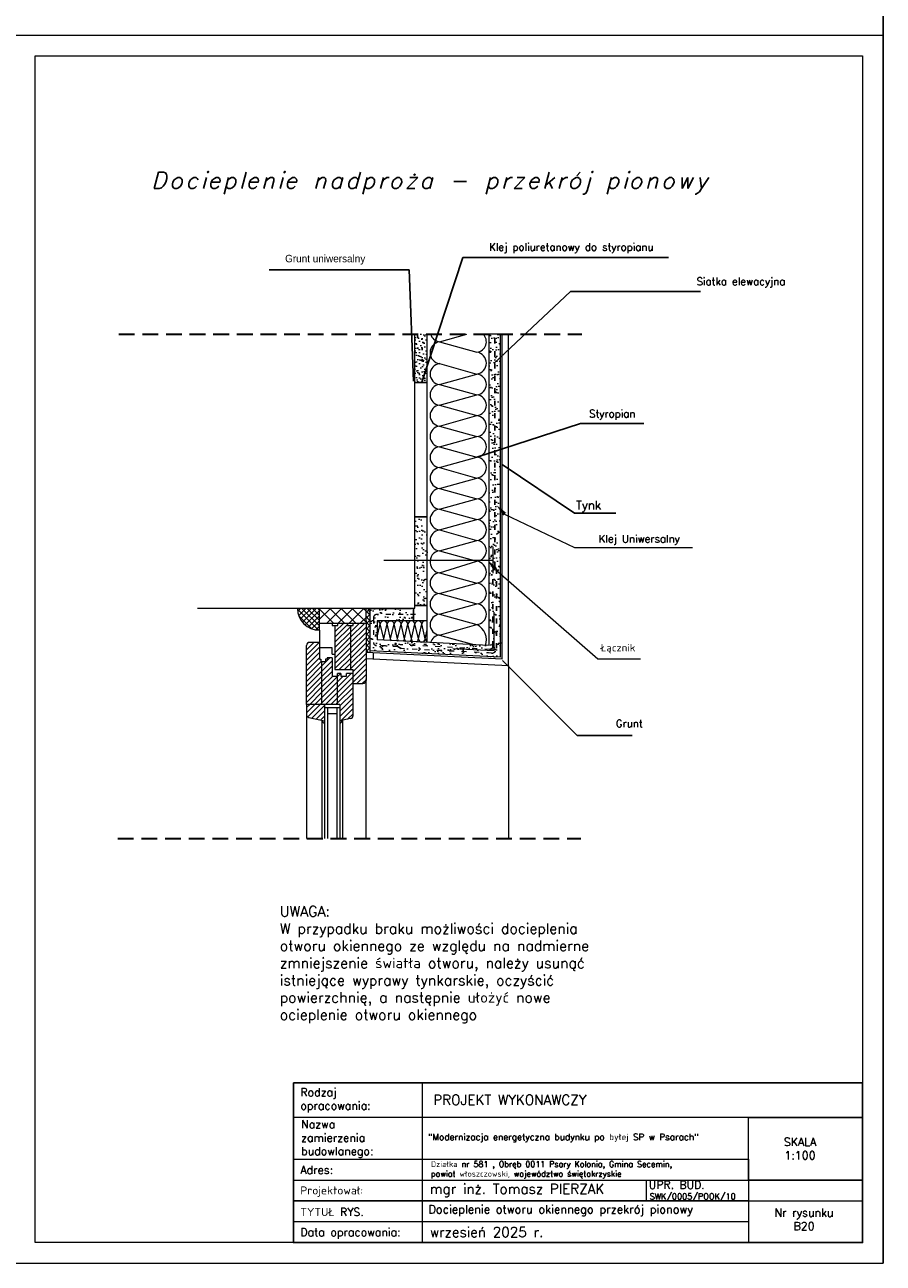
# Model space of a CAD drawing. Header units: millimetres. Extents: x 107252 to 132489, y 44218 to 60710.
# Tile 40 of 72: x 128314 to 130389, y 47138 to 50133. Entities that reach past the tile are written whole.
import ezdxf

# ---------------------------------------------------------------- set-up
doc = ezdxf.new("R2010")
doc.units = ezdxf.units.MM
for name, pattern in [('ACAD_ISO02W100', [15, 12, -3]), ('ACAD_ISO03W100', [30, 12, -18]), ('DASHED', [19.05, 12.7, -6.35])]:
    doc.linetypes.add(name, pattern=pattern)
for name, color, linetype, lineweight in [('cienka', 3, 'Continuous', 18), ('Kreskowanie', 7, 'Continuous', 9), ('opis', 251, 'Continuous', 15), ('opisy', 4, 'Continuous', 18), ('przerywa', 100, 'ACAD_ISO02W100', 5), ('PRZERYWANA', 2, 'DASHED', 30), ('siatka', 30, 'ACAD_ISO03W100', 25), ('wypełnienie', 130, 'Continuous', 0)]:
    doc.layers.add(name, color=color, linetype=linetype, lineweight=lineweight)
doc.styles.add('DETAL', font='simplex.shx', dxfattribs={"height": 5})
doc.styles.add('KASIA', font='romans.shx', dxfattribs={"height": 20})
doc.styles.get("Standard").update_dxf_attribs({"font": 'GOTHIC.TTF'})
doc.styles.add('tekst', font='segoeui.ttf', dxfattribs={"height": 20})
doc.dimstyles.new('ISO-25', dxfattribs={"dimtxt": 2.5, "dimasz": 2.5, "dimexe": 1.25, "dimexo": 0.625, "dimtad": 1, "dimtxsty": 'Standard', "dimcen": 2.5, "dimadec": 0, "dimazin": 0, "dimtfac": 1, "dimtmove": 0, "dimatfit": 3, "dimfxl": 1, "dimarcsym": 0})
pattern_1 = [(37.5, (123604.12, 47392.822), (-0.720014, 22.023596), [0, -17.3736, 0, -19.431, 0, -18.57375]), (7.5, (123604.12, 47392.822), (20.22855, 32.25713), [0, -9.3726, 0, -15.6591, 0, -6.00075]), (327.5, (123590.062, 47392.822), (35.594657, 0.064673), [0, -5.715, 0, -20.574, 0, -26.8605]), (317.5, (123590.062, 47392.82), (34.36004, 10.03182), [0, -2.8575, 0, -13.4874, 0, -15.4305])]
pattern_2 = [(45, (123604.1205, 47392.8215), (-6.363961, 6.363961), [])]

msp = doc.modelspace()

# ---------------------------------------------------------------- hatches: boundary and pattern name
at = {"layer": 'cienka', "true_color": 0x000000}
h = msp.add_hatch(dxfattribs=at)
h.set_pattern_fill('AR-SAND', color=18, scale=0.45, style=0)
h.set_pattern_definition(pattern_1)
h.paths.add_polyline_path([(129436.269, 48631.41), (129156.08, 48645.451), (129156.08, 48618.417), (129463.269, 48603.023), (129463.269, 49384.594), (129436.269, 49384.594)])
at = {"layer": 'cienka', "lineweight": 20, "true_color": 0x000000}
h = msp.add_hatch(dxfattribs=at)
h.set_pattern_fill('DOTS', color=18, scale=6, angle=225, style=0)
h.set_pattern_definition([(225, (132217.497, 46363.499), (3.367596, -10.102788), [0, -9.525])])
edge = h.paths.add_edge_path()
edge.add_line((129285.888, 49384.651), (129256.062, 49384.651))
edge.add_line((129256.062, 49384.651), (129256.062, 49279.365))
edge.add_arc((129270.942, 49281.574), 15.044, 188.445787, 353.441068)
edge.add_line((129285.888, 49279.856), (129285.888, 49384.651))
at = {"layer": 'cienka', "true_color": 0x000000}
h = msp.add_hatch(dxfattribs=at)
h.set_pattern_fill('AR-SAND', color=18, scale=0.45, style=0)
h.set_pattern_definition(pattern_1)
edge = h.paths.add_edge_path()
edge.add_line((129285.888, 49384.651), (129256.062, 49384.651))
edge.add_line((129256.062, 49384.651), (129256.062, 49279.365))
edge.add_arc((129270.942, 49281.574), 15.044, 188.445787, 353.441068)
edge.add_line((129285.888, 49279.856), (129285.888, 49384.651))
h = msp.add_hatch(dxfattribs=at)
h.set_pattern_fill('AR-SAND', color=18, scale=0.45, style=0)
h.set_pattern_definition(pattern_1)
h.paths.add_polyline_path([(129256.269, 48737.203, 0.70087111), (129286.269, 48738.373), (129286.269, 48931.908, 0.72327724), (129256.269, 48933.24)])
h = msp.add_hatch(dxfattribs=at)
h.set_pattern_fill('_USER', color=18, scale=9, angle=135, style=0, pattern_type=0)
h.set_pattern_definition([(135, (124049.6515, 51186.25), (-6.363961, -6.363961), [])])
h.paths.add_polyline_path([(129026.076, 48721.491), (128972.989, 48721.491, 0.41421356), (129026.076, 48668.405)])
h = msp.add_hatch(dxfattribs=at)
h.set_pattern_fill('AR-SAND', color=18, scale=0.45, style=0)
h.set_pattern_definition(pattern_1)
h.paths.add_polyline_path([(129138.576, 48691.328), (129248.363, 48691.328, 0.66174746), (129248.502, 48721.328), (129138.576, 48721.328)])
h = msp.add_hatch(dxfattribs=at)
h.set_pattern_fill('NET', color=18, scale=3, angle=45, style=0)
h.set_pattern_definition([(45, (123604.1205, 47392.822), (-6.735192, 6.735192), []), (135, (123604.1205, 47392.822), (-6.735192, -6.735192), [])])
h.paths.add_polyline_path([(129147.576, 48721.328), (129138.576, 48721.328), (129138.576, 48691.328), (129138.576, 48614.789), (129147.576, 48614.338)])
h = msp.add_hatch(dxfattribs=at)
h.set_pattern_fill('AR-SAND', color=18, scale=0.45, style=0)
h.set_pattern_definition(pattern_1)
h.paths.add_polyline_path([(129165.576, 48691.328), (129147.576, 48691.328), (129147.576, 48645.877), (129165.576, 48644.975)])
at = {"layer": 'Kreskowanie', "true_color": 0x000000}
h = msp.add_hatch(dxfattribs=at)
h.set_pattern_fill('_USER', color=18, scale=9, angle=45, style=0, pattern_type=0)
h.set_pattern_definition(pattern_2)
h.paths.add_polyline_path([(129026.076, 48721.491), (128972.989, 48721.491, 0.41421356), (129026.076, 48668.405)])
h = msp.add_hatch(dxfattribs=at)
h.set_pattern_fill('_USER', color=18, scale=9, angle=45, style=0, pattern_type=0)
h.set_pattern_definition(pattern_2)
h.paths.add_polyline_path([(129063.576, 48573.412), (129063.576, 48679.895), (129070.141, 48679.895), (129070.141, 48685.912), (129094.016, 48685.912), (129094.016, 48679.895), (129101.076, 48679.895), (129101.076, 48573.412)])
h = msp.add_hatch(dxfattribs=at)
h.set_pattern_fill('_USER', color=18, scale=9, angle=45, style=0, pattern_type=0)
h.set_pattern_definition(pattern_2)
h.paths.add_polyline_path([(129138.576, 48685.912), (129107.641, 48685.912), (129107.641, 48679.895), (129101.076, 48679.895), (129101.076, 48573.412), (129107.149, 48573.412), (129107.149, 48564.178), (129107.149, 48539.601), (129131.076, 48539.601, 0.41421356), (129138.576, 48547.101)])
h = msp.add_hatch(dxfattribs=at)
h.set_pattern_fill('_USER', color=18, scale=9, angle=45, style=0, pattern_type=0)
h.set_pattern_definition(pattern_2)
h.paths.add_polyline_path([(128994.649, 48489.178), (129032.149, 48489.178), (129032.149, 48591.985), (129029.265, 48591.985), (129029.265, 48598.383), (129026.076, 48598.383), (129026.076, 48626.203), (129026.076, 48639.178), (129002.149, 48639.178, 0.41421356), (128994.649, 48631.678)])
h = msp.add_hatch(dxfattribs=at)
h.set_pattern_fill('_USER', color=18, scale=9, angle=45, style=0, pattern_type=0)
h.set_pattern_definition(pattern_2)
h.paths.add_polyline_path([(129032.149, 48489.178), (129032.149, 48591.985), (129040.387, 48591.985), (129040.387, 48598.383), (129044.558, 48598.383), (129044.558, 48601.678), (129056.794, 48601.678), (129056.794, 48557.488), (129069.649, 48557.488), (129069.649, 48489.178)])
h = msp.add_hatch(dxfattribs=at)
h.set_pattern_fill('_USER', color=18, scale=9, angle=45, style=0, pattern_type=0)
h.set_pattern_definition(pattern_2)
h.paths.add_polyline_path([(129107.149, 48564.178), (129090.996, 48564.178), (129090.996, 48557.488), (129077.371, 48557.488), (129077.371, 48564.178), (129069.649, 48564.178), (129069.649, 48489.178), (129075.389, 48489.178), (129075.389, 48449.054), (129101.363, 48455.151, 0.34819301), (129107.149, 48462.452)])
h = msp.add_hatch(dxfattribs=at)
h.set_pattern_fill('_USER', color=18, scale=9, angle=45, style=0, pattern_type=0)
h.set_pattern_definition(pattern_2)
edge = h.paths.add_edge_path()
edge.add_ellipse((129002.149, 48465.146), major_axis=(5.303, -5.303), ratio=1, start_angle=225, end_angle=301.79104, ccw=False)
edge.add_line((128994.649, 48465.146), (128994.649, 48489.178))
edge.add_line((128994.649, 48489.178), (129037.889, 48489.178))
edge.add_line((129037.889, 48489.178), (129037.889, 48449.054))
edge.add_line((129037.889, 48449.054), (129000.436, 48457.845))

# ---------------------------------------------------------------- linework, layer by layer
at = {"color": 18, "true_color": 0x000000}
for p, q in [((129256.269, 49267.805), (129286.269, 49267.805)), ((129256.269, 48942.96), (129286.269, 48942.96)), ((129256.269, 48728.544), (129286.269, 48728.544)), ((129253.716, 48721.328), (129253.716, 48691.328))]:
    msp.add_line(p, q, dxfattribs=at)
at = {"layer": 'cienka', "color": 18, "true_color": 0x000000}
for p, q in [((130388.734, 53077.75), (130388.734, 50107.75)), ((130388.734, 50107.75), (130388.734, 53077.75)), ((128288.734, 50107.75), (130388.734, 50107.75)), ((128288.734, 50107.75), (130388.734, 50107.75)), ((130388.734, 50107.75), (130388.734, 47137.75)), ((130388.734, 47137.75), (130388.734, 50107.75)), ((128338.734, 47187.75), (128338.734, 50057.75)), ((128338.734, 50057.75), (130338.734, 50057.75)), ((128338.734, 47187.75), (128338.734, 50057.75)), ((130338.734, 50057.75), (130338.734, 47187.75)), ((129256.269, 48721.521), (129256.269, 49384.651)), ((129256.269, 48721.521), (129256.269, 49384.651)), ((129286.269, 48646.328), (129286.269, 49384.651)), ((129286.269, 48638.927), (129286.269, 49384.651)), ((129436.269, 48631.41), (129436.269, 49384.651)), ((129436.269, 48631.41), (129436.269, 49384.651)), ((129463.269, 48603.023), (129463.269, 49384.651)), ((129467.769, 48598.292), (129467.769, 49384.651)), ((129482.769, 48582.521), (129482.769, 49384.651)), ((129445.11, 48870.269), (129445.11, 48806.317)), ((129181.269, 48838.293), (129445.11, 48838.293)), ((129256.269, 48721.328), (128731.269, 48721.328)), ((129256.269, 48721.328), (128731.269, 48721.328)), ((129026.076, 48668.405), (129026.076, 48721.491)), ((129026.076, 48668.405), (129026.076, 48721.491)), ((129132.268, 48721.328), (129138.576, 48715.02)), ((129147.576, 48721.328), (129147.576, 48614.338)), ((129448.269, 48618.794), (129448.269, 48712.523)), ((129026.076, 48685.912), (129056.516, 48685.912)), ((129026.076, 48685.912), (129056.516, 48685.912)), ((129034.709, 48685.912), (129138.576, 48685.912)), ((129034.709, 48685.912), (129138.576, 48685.912)), ((129056.516, 48685.912), (129056.516, 48679.895)), ((129056.516, 48685.912), (129056.516, 48679.895)), ((129056.516, 48679.895), (129070.141, 48679.895)), ((129056.516, 48679.895), (129070.141, 48679.895)), ((129063.576, 48679.895), (129063.576, 48573.412)), ((129063.576, 48679.895), (129063.576, 48573.412)), ((129070.141, 48685.912), (129094.016, 48685.912)), ((129070.141, 48679.895), (129070.141, 48685.912)), ((129070.141, 48685.912), (129094.016, 48685.912)), ((129070.141, 48679.895), (129070.141, 48685.912)), ((129094.016, 48685.912), (129094.016, 48679.895)), ((129094.016, 48685.912), (129094.016, 48679.895)), ((129094.016, 48679.895), (129107.641, 48679.895)), ((129094.016, 48679.895), (129107.641, 48679.895)), ((129101.076, 48679.895), (129101.076, 48573.412)), ((129101.076, 48679.895), (129101.076, 48573.412)), ((129107.641, 48679.895), (129107.641, 48685.912)), ((129107.641, 48679.895), (129107.641, 48685.912)), ((129138.576, 48691.328), (129138.576, 48547.101)), ((129138.576, 48691.328), (129138.576, 48547.101)), ((129286.269, 48691.328), (129165.576, 48691.328)), ((129165.576, 48691.328), (129165.576, 48644.975)), ((129026.076, 48639.178), (129002.149, 48639.178)), ((129026.076, 48639.178), (129002.149, 48639.178)), ((129026.076, 48668.405), (129026.076, 48626.203)), ((129026.076, 48668.405), (129026.076, 48626.203)), ((128994.649, 48489.178), (128994.649, 48631.678)), ((128994.649, 48489.178), (128994.649, 48631.678)), ((129056.794, 48626.203), (129026.076, 48626.203)), ((129026.076, 48626.203), (129026.076, 48598.383)), ((129056.794, 48626.203), (129026.076, 48626.203)), ((129026.076, 48626.203), (129026.076, 48598.383)), ((129056.794, 48610.912), (129056.794, 48626.203)), ((129056.794, 48610.912), (129056.794, 48626.203)), ((129056.794, 48610.912), (129063.576, 48610.912)), ((129056.794, 48610.912), (129063.576, 48610.912)), ((129448.269, 48618.794), (129348.188, 48623.809)), ((129026.076, 48598.383), (129029.265, 48598.383)), ((129026.076, 48598.383), (129029.265, 48598.383)), ((129029.265, 48598.383), (129029.265, 48591.985)), ((129029.265, 48598.383), (129029.265, 48591.985)), ((129029.265, 48591.985), (129032.045, 48591.985)), ((129029.265, 48591.985), (129032.045, 48591.985)), ((129032.149, 48489.178), (129032.149, 48591.985)), ((129040.387, 48591.985), (129032.149, 48591.985)), ((129032.149, 48489.178), (129032.149, 48591.985)), ((129040.387, 48591.985), (129032.149, 48591.985)), ((129040.387, 48598.383), (129040.387, 48591.985)), ((129044.558, 48598.383), (129040.387, 48598.383)), ((129040.387, 48598.383), (129040.387, 48591.985)), ((129044.558, 48598.383), (129040.387, 48598.383)), ((129056.794, 48601.678), (129044.558, 48601.678)), ((129044.558, 48601.678), (129044.558, 48598.383)), ((129056.794, 48601.678), (129044.558, 48601.678)), ((129044.558, 48601.678), (129044.558, 48598.383)), ((129056.794, 48601.678), (129056.794, 48557.488)), ((129056.794, 48601.678), (129056.794, 48557.488)), ((129482.769, 48582.521), (129482.769, 48165.099)), ((129056.794, 48557.488), (129069.649, 48557.488)), ((129056.794, 48557.488), (129069.649, 48557.488)), ((129063.576, 48573.412), (129101.076, 48573.412)), ((129063.576, 48573.412), (129101.076, 48573.412)), ((129069.649, 48489.178), (129069.649, 48564.178)), ((129077.371, 48564.178), (129069.649, 48564.178)), ((129069.649, 48489.178), (129069.649, 48564.178)), ((129077.371, 48564.178), (129069.649, 48564.178)), ((129077.371, 48564.178), (129077.371, 48557.488)), ((129077.371, 48564.178), (129077.371, 48557.488)), ((129077.371, 48557.488), (129090.996, 48557.488)), ((129077.371, 48557.488), (129090.996, 48557.488)), ((129107.149, 48564.178), (129090.996, 48564.178)), ((129090.996, 48557.488), (129090.996, 48564.178)), ((129107.149, 48564.178), (129090.996, 48564.178)), ((129090.996, 48557.488), (129090.996, 48564.178)), ((129107.149, 48462.452), (129107.149, 48564.178)), ((129107.149, 48462.452), (129107.149, 48564.178)), ((129138.576, 48165.155), (129138.576, 48551.18)), ((129138.576, 48165.155), (129138.576, 48551.18)), ((129075.389, 48489.178), (128994.649, 48489.178)), ((128994.649, 48489.178), (128994.649, 48165.155)), ((129075.389, 48489.178), (128994.649, 48489.178)), ((128994.649, 48489.178), (128994.649, 48165.155)), ((129037.889, 48489.178), (129037.889, 48343.473)), ((129037.889, 48489.178), (129037.889, 48343.473)), ((129075.389, 48489.178), (129075.389, 48343.473)), ((129075.389, 48489.178), (129075.389, 48343.473)), ((129037.889, 48481.737), (129075.389, 48481.737)), ((129037.889, 48481.737), (129075.389, 48481.737)), ((129045.389, 48481.737), (129045.389, 48343.473)), ((129045.389, 48481.737), (129045.389, 48343.473)), ((129067.889, 48466.678), (129045.389, 48466.678)), ((129067.889, 48466.678), (129045.389, 48466.678)), ((129067.889, 48481.737), (129067.889, 48343.473)), ((129067.889, 48481.737), (129067.889, 48343.473)), ((129000.436, 48457.845), (129037.889, 48449.054)), ((129000.436, 48457.845), (129037.889, 48449.054)), ((129031.889, 48450.462), (129031.889, 48343.473)), ((129031.889, 48450.462), (129031.889, 48343.473)), ((129101.363, 48455.151), (129075.389, 48449.054)), ((129101.363, 48455.151), (129075.389, 48449.054)), ((129081.389, 48450.462), (129081.389, 48343.473)), ((129081.389, 48450.462), (129081.389, 48343.473)), ((129031.889, 48343.473), (129031.889, 48165.155)), ((129031.889, 48343.473), (129031.889, 48165.155)), ((129037.889, 48343.473), (129037.889, 48165.155)), ((129037.889, 48343.473), (129037.889, 48165.155)), ((129045.389, 48343.473), (129045.389, 48165.155)), ((129045.389, 48343.473), (129045.389, 48165.155)), ((129067.889, 48343.473), (129067.889, 48165.155)), ((129067.889, 48343.473), (129067.889, 48165.155)), ((129075.389, 48343.473), (129075.389, 48165.155)), ((129075.389, 48343.473), (129075.389, 48165.155)), ((129081.389, 48343.473), (129081.389, 48165.155)), ((129081.389, 48343.473), (129081.389, 48165.155)), ((129815.713, 47339.497), (129815.713, 47289.148)), ((130026.734, 47288.516), (130338.734, 47288.516)), ((130338.734, 47187.75), (128338.734, 47187.75)), ((128288.734, 47137.75), (130388.734, 47137.75))]:
    msp.add_line(p, q, dxfattribs=at)
at = {"layer": 'cienka', "color": 18, "lineweight": 20, "true_color": 0x000000}
for p, q in [((129458.769, 49384.651), (129436.269, 49384.651)), ((129458.769, 49384.651), (129436.269, 49384.651)), ((129473.769, 49384.651), (129458.769, 49384.651)), ((129473.769, 49384.651), (129458.769, 49384.651)), ((129138.576, 48691.328), (129138.576, 48721.328)), ((129138.576, 48721.328), (129248.502, 48721.328)), ((129138.576, 48691.328), (129138.576, 48721.328)), ((129138.576, 48721.328), (129248.502, 48721.328)), ((129248.363, 48691.328), (129165.576, 48691.328)), ((129436.269, 48631.41), (129165.576, 48644.975)), ((129467.769, 48598.292), (129138.576, 48614.789)), ((129463.269, 48603.023), (129147.576, 48618.843)), ((129156.08, 48613.911), (129156.08, 48598.893)), ((129482.769, 48582.521), (129138.576, 48599.77)), ((129101.076, 48573.412), (129107.149, 48573.412)), ((129101.076, 48573.412), (129107.149, 48573.412)), ((129107.149, 48564.178), (129107.149, 48573.412)), ((129107.149, 48564.178), (129107.149, 48573.412)), ((129107.149, 48539.601), (129131.076, 48539.601)), ((129107.149, 48539.601), (129131.076, 48539.601))]:
    msp.add_line(p, q, dxfattribs=at)
msp.add_arc((129026.076, 48721.491), 53.087, 180, 270, dxfattribs=at)
msp.add_arc((129026.076, 48721.491), 53.087, 180, 270, dxfattribs=at)
at = {"layer": 'cienka', "color": 18, "true_color": 0x000000}
for centre, radius, start, end in [((129002.149, 48631.678), 7.5, 90, 180), ((129002.149, 48631.678), 7.5, 90, 180), ((129131.076, 48547.101), 7.5, 270, 0), ((129131.076, 48547.101), 7.5, 270, 0), ((129002.149, 48465.146), 7.5, 180, 256.79104), ((129002.149, 48465.146), 7.5, 180, 256.79104), ((129099.649, 48462.452), 7.5, 283.20896, 0), ((129099.649, 48462.452), 7.5, 283.20896, 0), ((129041.356, 48452.717), 9.731, 193.395813, 249.131285), ((129041.356, 48452.717), 9.731, 193.395813, 249.131285), ((129071.922, 48452.717), 9.731, 290.868715, 346.604187), ((129071.922, 48452.717), 9.731, 290.868715, 346.604187)]:
    msp.add_arc(centre, radius, start, end, dxfattribs=at)
at = {"layer": 'Kreskowanie', "color": 18, "true_color": 0x000000}
for p, q in [((129316.414, 49366.176), (129382.585, 49384.651)), ((129316.414, 49366.176), (129382.585, 49384.651)), ((129316.414, 49366.176), (129406.453, 49341.037)), ((129316.414, 49366.176), (129406.453, 49341.037)), ((129316.414, 49313.184), (129406.453, 49288.046)), ((129316.414, 49313.184), (129406.453, 49288.046)), ((129316.414, 49262.907), (129406.453, 49288.046)), ((129316.414, 49262.907), (129406.453, 49288.046)), ((129316.414, 49262.907), (129406.453, 49237.768)), ((129316.414, 49262.907), (129406.453, 49237.768)), ((129316.414, 49212.63), (129406.453, 49237.768)), ((129316.414, 49212.63), (129406.453, 49237.768)), ((129316.414, 49212.63), (129406.453, 49187.491)), ((129316.414, 49212.63), (129406.453, 49187.491)), ((129316.414, 49162.352), (129406.453, 49187.491)), ((129316.414, 49162.352), (129406.453, 49187.491)), ((129316.414, 49162.352), (129406.453, 49137.214)), ((129316.414, 49162.352), (129406.453, 49137.214)), ((129316.414, 49112.075), (129406.453, 49137.214)), ((129316.414, 49112.075), (129406.453, 49137.214)), ((129316.414, 49112.075), (129406.453, 49086.936)), ((129316.414, 49112.075), (129406.453, 49086.936)), ((129316.414, 49061.798), (129406.453, 49086.936)), ((129316.414, 49061.798), (129406.453, 49086.936)), ((129316.414, 49061.798), (129406.453, 49036.659)), ((129316.414, 49061.798), (129406.453, 49036.659)), ((129316.414, 49011.52), (129406.453, 49036.659)), ((129316.414, 49011.52), (129406.453, 49036.659)), ((129316.414, 49011.52), (129406.453, 48986.382)), ((129316.414, 49011.52), (129406.453, 48986.382)), ((129316.414, 48961.243), (129406.453, 48986.382)), ((129316.414, 48961.243), (129406.453, 48986.382)), ((129316.414, 48961.243), (129406.453, 48936.104)), ((129316.414, 48961.243), (129406.453, 48936.104)), ((129316.414, 48910.966), (129406.453, 48936.104)), ((129316.414, 48910.966), (129406.453, 48936.104)), ((129316.414, 48910.966), (129406.453, 48885.827)), ((129316.414, 48910.966), (129406.453, 48885.827)), ((129316.414, 48860.688), (129406.453, 48885.827)), ((129316.414, 48860.688), (129406.453, 48885.827)), ((129316.414, 48860.688), (129406.453, 48835.55)), ((129316.414, 48860.688), (129406.453, 48835.55)), ((129316.414, 48807.697), (129406.453, 48835.55)), ((129316.414, 48807.697), (129406.453, 48782.558)), ((129316.414, 48807.697), (129406.453, 48782.558)), ((129316.414, 48757.419), (129406.453, 48782.558)), ((129316.414, 48757.419), (129406.453, 48782.558)), ((129316.414, 48757.419), (129406.453, 48732.281)), ((129316.414, 48757.419), (129406.453, 48732.281)), ((129316.414, 48707.142), (129406.453, 48732.281)), ((129316.414, 48707.142), (129406.453, 48732.281)), ((129052.469, 48721.328), (129026.076, 48694.936)), ((129052.469, 48721.328), (129026.076, 48694.936)), ((129026.076, 48719.757), (129059.921, 48685.912)), ((129026.076, 48719.757), (129059.921, 48685.912)), ((129079.409, 48721.328), (129043.993, 48685.912)), ((129079.409, 48721.328), (129043.993, 48685.912)), ((129051.445, 48721.328), (129086.862, 48685.912)), ((129051.445, 48721.328), (129086.862, 48685.912)), ((129106.35, 48721.328), (129070.934, 48685.912)), ((129106.35, 48721.328), (129070.934, 48685.912)), ((129078.386, 48721.328), (129113.802, 48685.912)), ((129078.386, 48721.328), (129113.802, 48685.912)), ((129133.291, 48721.328), (129097.875, 48685.912)), ((129133.291, 48721.328), (129097.875, 48685.912)), ((129105.327, 48721.328), (129138.576, 48688.079)), ((129105.327, 48721.328), (129138.576, 48688.079)), ((129138.576, 48699.673), (129124.816, 48685.912)), ((129316.414, 48707.142), (129406.453, 48682.003)), ((129316.414, 48707.142), (129406.453, 48682.003)), ((129165.576, 48651.786), (129172.953, 48683.743)), ((129181.333, 48647.442), (129172.953, 48683.743)), ((129181.333, 48647.442), (129172.953, 48683.743)), ((129181.333, 48647.442), (129189.712, 48683.743)), ((129181.333, 48647.442), (129189.712, 48683.743)), ((129198.092, 48647.442), (129189.712, 48683.743)), ((129198.092, 48647.442), (129189.712, 48683.743)), ((129198.092, 48647.442), (129206.471, 48683.743)), ((129198.092, 48647.442), (129206.471, 48683.743)), ((129214.851, 48647.442), (129206.471, 48683.743)), ((129214.851, 48647.442), (129206.471, 48683.743)), ((129214.851, 48647.442), (129223.231, 48683.743)), ((129214.851, 48647.442), (129223.231, 48683.743)), ((129231.61, 48647.442), (129223.231, 48683.743)), ((129231.61, 48647.442), (129223.231, 48683.743)), ((129231.61, 48647.442), (129239.99, 48683.743)), ((129231.61, 48647.442), (129239.99, 48683.743)), ((129248.369, 48647.442), (129239.99, 48683.743)), ((129248.369, 48647.442), (129239.99, 48683.743)), ((129248.369, 48647.442), (129256.749, 48683.743)), ((129248.369, 48647.442), (129256.749, 48683.743)), ((129265.128, 48647.442), (129256.749, 48683.743)), ((129265.128, 48647.442), (129256.749, 48683.743)), ((129265.128, 48647.442), (129273.508, 48683.743)), ((129265.128, 48647.442), (129273.508, 48683.743)), ((129281.887, 48647.442), (129273.508, 48683.743)), ((129281.887, 48647.442), (129273.508, 48683.743)), ((129281.887, 48647.442), (129286.269, 48669.425)), ((129281.887, 48647.442), (129286.269, 48669.425)), ((129316.414, 48656.865), (129406.453, 48682.003)), ((129316.414, 48656.865), (129406.453, 48682.003)), ((129316.414, 48656.865), (129354.152, 48646.328)), ((129316.414, 48656.865), (129401.31, 48633.162))]:
    msp.add_line(p, q, dxfattribs=at)
for centre, radius, start, end in [((129320.193, 49339.654), 26.79, 98.110753, 261.424141), ((129318.694, 49391.315), 25.242, 195.308022, 264.817188), ((129318.694, 49391.315), 25.242, 195.308022, 264.817188), ((129404.173, 49366.176), 25.242, 275.182812, 47.046205), ((129404.173, 49366.176), 25.242, 275.182812, 47.046205), ((129402.647, 49314.542), 26.768, 278.174653, 81.825347), ((129318.694, 49288.046), 25.242, 95.182812, 264.817188), ((129318.694, 49288.046), 25.242, 95.182812, 264.817188), ((129404.173, 49262.907), 25.242, 275.182812, 84.817188), ((129404.173, 49262.907), 25.242, 275.182812, 84.817188), ((129318.694, 49237.768), 25.242, 95.182812, 264.817188), ((129318.694, 49237.768), 25.242, 95.182812, 264.817188), ((129404.173, 49212.63), 25.242, 275.182812, 84.817188), ((129404.173, 49212.63), 25.242, 275.182812, 84.817188), ((129318.694, 49187.491), 25.242, 95.182812, 264.817188), ((129318.694, 49187.491), 25.242, 95.182812, 264.817188), ((129404.173, 49162.352), 25.242, 275.182812, 84.817188), ((129404.173, 49162.352), 25.242, 275.182812, 84.817188), ((129318.694, 49137.214), 25.242, 95.182812, 264.817188), ((129318.694, 49137.214), 25.242, 95.182812, 264.817188), ((129404.173, 49112.075), 25.242, 275.182812, 84.817188), ((129404.173, 49112.075), 25.242, 275.182812, 84.817188), ((129318.694, 49086.936), 25.242, 95.182812, 264.817188), ((129318.694, 49086.936), 25.242, 95.182812, 264.817188), ((129318.694, 49036.659), 25.242, 95.182812, 264.817188), ((129404.173, 49061.798), 25.242, 275.182812, 84.817188), ((129404.173, 49061.798), 25.242, 275.182812, 84.817188), ((129404.173, 49011.52), 25.242, 275.182812, 84.817188), ((129404.173, 49011.52), 25.242, 275.182812, 84.817188), ((129318.694, 48986.382), 25.242, 95.182812, 264.817188), ((129318.694, 48986.382), 25.242, 95.182812, 264.817188), ((129404.173, 48961.243), 25.242, 275.182812, 84.817188), ((129404.173, 48961.243), 25.242, 275.182812, 84.817188), ((129318.694, 48936.104), 25.242, 95.182812, 264.817188), ((129318.694, 48936.104), 25.242, 95.182812, 264.817188), ((129318.694, 48885.827), 25.242, 95.182812, 264.817188), ((129318.694, 48885.827), 25.242, 95.182812, 264.817188), ((129404.173, 48910.966), 25.242, 275.182812, 84.817188), ((129404.173, 48910.966), 25.242, 275.182812, 84.817188), ((129404.173, 48860.688), 25.242, 275.182812, 84.817188), ((129404.173, 48860.688), 25.242, 275.182812, 84.817188), ((129318.694, 48835.55), 25.242, 95.182812, 190.60218), ((129318.51, 48832.333), 24.726, 182.27723, 265.136074), ((129402.647, 48809.054), 26.768, 278.174653, 81.825347), ((129318.694, 48782.558), 25.242, 95.182812, 264.817188), ((129318.694, 48782.558), 25.242, 95.182812, 264.817188), ((129404.173, 48757.419), 25.242, 275.182812, 84.817188), ((129404.173, 48757.419), 25.242, 275.182812, 84.817188), ((129318.694, 48732.281), 25.242, 95.182812, 264.817188), ((129318.694, 48732.281), 25.242, 95.182812, 264.817188), ((129404.173, 48707.142), 25.242, 275.182812, 84.817188), ((129404.173, 48707.142), 25.242, 275.182812, 84.817188), ((129318.694, 48682.003), 25.242, 95.182812, 264.817188), ((129318.694, 48682.003), 25.242, 95.182812, 264.817188), ((129164.574, 48682.983), 8.414, 5.182812, 82.665445), ((129181.333, 48682.983), 8.414, 5.182812, 174.817188), ((129181.333, 48682.983), 8.414, 5.182812, 174.817188), ((129198.092, 48682.983), 8.414, 5.182812, 174.817188), ((129198.092, 48682.983), 8.414, 5.182812, 174.817188), ((129214.851, 48682.983), 8.414, 5.182812, 174.817188), ((129214.851, 48682.983), 8.414, 5.182812, 174.817188), ((129231.61, 48682.983), 8.414, 5.182812, 174.817188), ((129231.61, 48682.983), 8.414, 5.182812, 174.817188), ((129248.369, 48682.983), 8.414, 5.182812, 174.817188), ((129248.369, 48682.983), 8.414, 5.182812, 174.817188), ((129265.128, 48682.983), 8.414, 5.182812, 174.817188), ((129265.128, 48682.983), 8.414, 5.182812, 174.817188), ((129281.887, 48682.983), 8.414, 58.61459, 174.817188), ((129281.887, 48682.983), 8.414, 58.61459, 174.817188), ((129389.337, 48645.501), 40.316, 339.543272, 64.877639), ((129389.337, 48645.501), 40.316, 339.543272, 64.877639), ((129172.839, 48647.793), 8.414, 334.941392, 354.817188), ((129189.598, 48647.793), 8.414, 185.182812, 205.644654), ((129189.598, 48647.793), 8.414, 328.617685, 354.817188), ((129206.357, 48647.793), 8.414, 185.182812, 212.374882), ((129206.357, 48647.793), 8.414, 321.887457, 354.817188), ((129223.116, 48647.793), 8.414, 185.182812, 219.72102), ((129223.116, 48647.793), 8.414, 314.541319, 354.817188), ((129239.875, 48647.793), 8.414, 185.182812, 228.066536), ((129239.875, 48647.793), 8.414, 306.195802, 354.817188), ((129256.635, 48647.793), 8.414, 185.182812, 238.309635), ((129256.635, 48647.793), 8.414, 295.952704, 354.817188), ((129273.508, 48648.202), 8.414, 185.182812, 354.817188), ((129290.334, 48648.202), 8.414, 185.182812, 241.112997), ((129318.694, 48631.726), 25.242, 95.182812, 164.385018)]:
    msp.add_arc(centre, radius, start, end, dxfattribs=at)
at = {"layer": 'opis', "color": 18, "true_color": 0x000000}
for p, q in [((129473.646, 48949.118), (129642.602, 48868.568)), ((129642.602, 48868.568), (129927.66, 48868.568)), ((129451.383, 48815.489), (129698.794, 48599.555)), ((129698.794, 48599.555), (129802.429, 48599.555))]:
    msp.add_line(p, q, dxfattribs=at)
for points in [[(129469.916, 48945.789), (129453.667, 48971.498), (129477.376, 48952.448)], [(129447.541, 48812.288), (129432.178, 48838.536), (129455.224, 48818.689)]]:
    msp.add_solid(points, dxfattribs=at)
at = {"layer": 'opisy', "color": 18, "true_color": 0x000000}
msp.add_line((130062.734, 47238.116), (130062.734, 47187.75), dxfattribs=at)
at = {"layer": 'opisy', "color": 18, "linetype": 'Continuous', "lineweight": 0, "true_color": 0x000000, "flags": 128}
for points in [[(128963.024, 47187.75), (128963.024, 47574.047), (129274.313, 47574.013), (129274.313, 47187.716)], [(130062.734, 47490.047), (130338.734, 47490.047), (130338.734, 47338.864), (130062.734, 47338.864)]]:
    msp.add_lwpolyline(points, close=True, dxfattribs=at)
for points in [[(128963.024, 47574.03), (130338.734, 47574.03), (130338.734, 47490.047), (128963.024, 47490.047)], [(130002.734, 47574.03), (130338.734, 47574.03)], [(128963.024, 47389.264), (130062.734, 47389.264), (130062.734, 47238.116), (128963.024, 47238.116)], [(128963.024, 47338.864), (130062.734, 47338.864), (130062.734, 47288.516), (128963.024, 47288.516)], [(130002.734, 47338.864), (130338.734, 47338.864)], [(128963.024, 47288.516), (130062.734, 47288.516), (130062.734, 47238.133), (128963.024, 47238.133)]]:
    msp.add_lwpolyline(points, dxfattribs=at)
at = {"layer": 'opisy', "color": 18, "lineweight": 25, "true_color": 0x000000}
msp.add_lwpolyline([(128963.024, 47574.03), (130338.734, 47574.03), (130338.734, 47187.75), (128963.024, 47187.75)], close=True, dxfattribs=at)
at = {"layer": 'PRZERYWANA', "color": 18, "ltscale": 3, "true_color": 0x000000}
for p, q in [((128540.79, 49384.594), (129659.959, 49384.594)), ((128538.701, 48165.099), (129657.87, 48165.099))]:
    msp.add_line(p, q, dxfattribs=at)
at = {"layer": 'siatka', "color": 18, "true_color": 0x000000}
for p, q in [((129449.769, 48821.691), (129449.769, 49384.651)), ((129454.269, 48813.726), (129449.769, 48821.691)), ((129445.269, 48629.833), (129445.269, 48802.733)), ((129454.269, 48625.102), (129454.269, 48813.726)), ((129215.402, 48628.961), (129222.581, 48624.096))]:
    msp.add_line(p, q, dxfattribs=at)
at = {"layer": 'siatka', "color": 18, "lineweight": 20, "true_color": 0x000000}
for p, q in [((129156.625, 48699.052), (129156.625, 48639.04)), ((129258.358, 48706.552), (129164.125, 48706.552)), ((129215.402, 48628.961), (129163.749, 48631.55)), ((129437.394, 48622.342), (129222.243, 48633.124)), ((129441.669, 48613.117), (129222.581, 48624.096))]:
    msp.add_line(p, q, dxfattribs=at)
for centre, radius, start, end in [((129164.125, 48699.052), 7.5, 90, 180), ((129164.125, 48639.04), 7.5, 180, 267.131169), ((129442.269, 48625.102), 12, 267.131169, 0)]:
    msp.add_arc(centre, radius, start, end, dxfattribs=at)
at = {"layer": 'siatka', "color": 18, "true_color": 0x000000}
msp.add_arc((129437.769, 48629.833), 7.5, 267.131169, 0, dxfattribs=at)
at = {"layer": 'wypełnienie', "color": 18, "true_color": 0x000000}
msp.add_line((129132.268, 48721.328), (129138.576, 48715.02), dxfattribs=at)

# ---------------------------------------------------------------- texts
at = {"layer": 'cienka', "color": 18, "linetype": 'Continuous', "true_color": 0x000000, "insert": (128542.309, 49776.604), "char_height": 40, "width": 1874.86154, "attachment_point": 1, "style": 'tekst'}
msp.add_mtext('\\A1;\\pxi1.9282;{\\Fromans|c238;\\Q15;\\T1.2;Docieplenie nadproża - przekrój pionowy}', dxfattribs=at)
at = {"layer": 'opis', "color": 18, "true_color": 0x000000, "style": 'DETAL'}
for s, p in [(' Klej Uniwersalny', (129688.617, 48880.726)), ('Łącznik', (129705.774, 48617.136))]:
    msp.add_text(s, height=18, dxfattribs=at).set_placement(p)
for s, insert, char_height, attachment_point in [('\\pxqr;Klej poliuretanowy do styropianu', (129833.408, 49580.343), 18, 9), ('{\\fms sans serif|b0|i0|c238|p0;Grunt uniwersalny}', (128942.888, 49552.907), 18, 7), ('\\pxqr;Siatka elewacyjna {\\fsimplex.shx|b0|i0|c238|p0;  }', (129900.635, 49497.18), 18, 7), ('Styropian', (129677.894, 49177.321), 18, 7), ('Tynk ', (129646.183, 48953.872), 20.8, 7), ('\\pxqr;Grunt{\\fms sans serif|b0|i0|c238|p0; }', (129735.831, 48433.948), 18, 7)]:
    msp.add_mtext(s, dxfattribs=dict(at, insert=insert, char_height=char_height, attachment_point=attachment_point))
at = {"layer": 'opisy', "color": 18, "linetype": 'Continuous', "lineweight": 0, "true_color": 0x000000, "attachment_point": 4, "style": 'KASIA'}
for s, insert, char_height, width in [('\\A1;{\\H0.80952x;Rodzaj opracowania:}', (128979.85, 47531.761), 24, 141.54434), ('\\A1;\\pxql;PROJEKT WYKONAWCZY', (129301.201, 47532.841), 24, 946.31605), ('\\A1;\\pxql;{\\H0.80952x;Nazwa \\Pzamierzenia\\Pbudowlanego:}', (128981.668, 47438.063), 24, 141.54434), ('\\A1;\\pxsm1.5;"Modernizacja energetyczna budynku po byłej SP w Psarach"', (129288.31, 47440.563), 15.6, 766.2055), ('\\A1;\\pxqc;{\\H0.80952x;SKALA\\P1:100}', (129813.738, 47414.847), 24, 747.85817), ('\\A1;Działka nr 581 , Obręb 0011 Psary Kolonia, Gmina Secemin,\\Ppowiat włoszczowski, województwo świętokrzyskie', (129295.42, 47363.427), 14, 756.99257), ('\\A1;\\pxql;{\\H0.80952x;Adres:}', (128979.85, 47363.368), 24, 141.54434), ('\\A1;\\pxql;{\\H0.80952x;Projektował:}', (128979.85, 47310.89), 24, 747.85817), ('\\A1;mgr inż. Tomasz PIERZAK', (129292.692, 47313.581), 24, 747.85817), ('\\A1;UPR. BUD.', (129822.223, 47327.331), 19.2, 598.28653), ('\\A1;SWK/0005/POOK/10', (129824.229, 47297.039), 14.4, 448.7149), ('\\A1;\\pxql;{\\H0.80952x;TYTUŁ RYS.}', (128979.85, 47261.685), 24, 747.85817), ('\\A1;Docieplenie otworu okiennego przekrój pionowy', (129289.416, 47264.915), 20, 1000.65303), ('\\A1;\\pxqc;{\\H0.80952x;Nr rysunku\\PB20}', (129823.365, 47243.83), 24, 747.85817), ('\\A1;\\pxql;{\\H0.80952x;Data opracowania:}', (128979.85, 47209.647), 24, 747.85817), ('\\A1;wrzesień 2025 r.', (129292.692, 47212.971), 24, 747.85817)]:
    msp.add_mtext(s, dxfattribs=dict(at, insert=insert, char_height=char_height, width=width))
at = {"layer": 'przerywa', "color": 18, "true_color": 0x000000, "insert": (128930.164, 48001.29), "char_height": 25, "width": 908.43925, "attachment_point": 1}
msp.add_mtext('{\\Fromans|c0;UWAGA: \\PW przypadku braku możliwości docieplenia \\Potworu okiennego ze względu na nadmierne \\Pzmniejszenie światła otworu, należy usunąć \\Pistniejące wyprawy tynkarskie, oczyścić \\Ppowierzchnię, a następnie ułożyć nowe \\Pocieplenie otworu okiennego }', dxfattribs=at)

# ---------------------------------------------------------------- leaders
at = {"layer": 'opis', "color": 18, "true_color": 0x000000}
for points in [[(129273.536, 49268.405), (129372.518, 49570.065), (129869.969, 49570.065)], [(129253.088, 49270.966), (129242.579, 49539.992), (128904.574, 49539.992)], [(129448.571, 49314.005), (129632.76, 49487.747), (129946.961, 49487.747)], [(129406.453, 49086.936), (129656.837, 49168.737), (129809.932, 49168.737)], [(129467.838, 49069.241), (129642.602, 48951.308), (129742.048, 48951.308)], [(129468.835, 48594.967), (129649.279, 48413.813), (129782.248, 48413.813)]]:
    msp.add_leader(points, dimstyle='ISO-25', dxfattribs=at)

doc.saveas('drawing.dxf')
